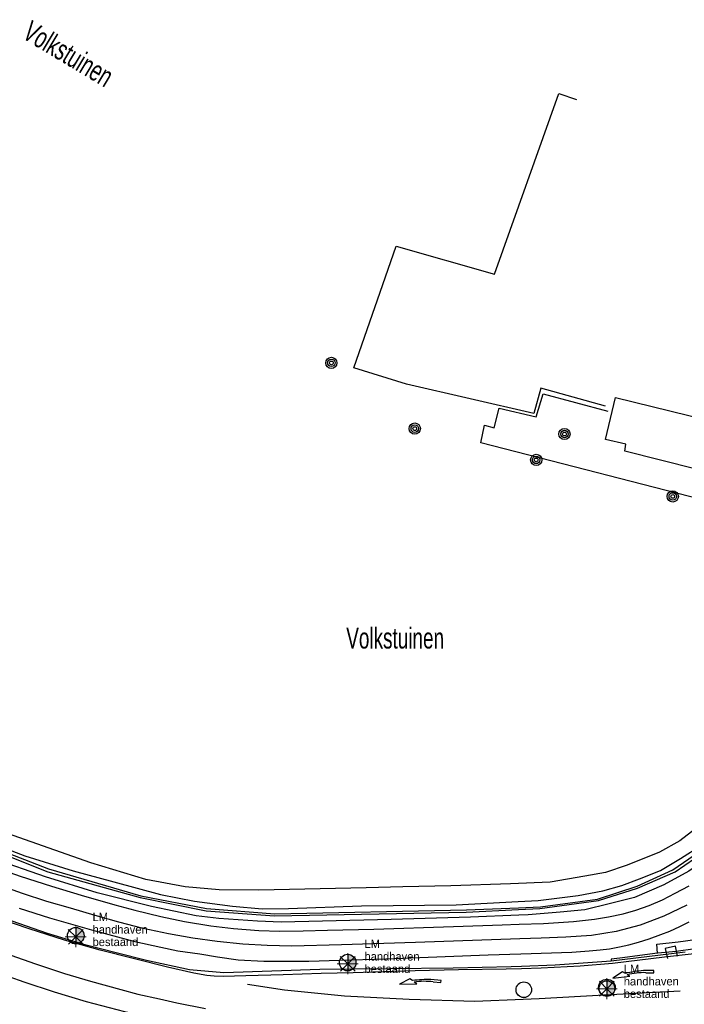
# Model space of a CAD drawing. Header units: metres. Extents: x 119757 to 244046, y 404148 to 811635.
# Tile 45 of 60: x 122390 to 122470, y 404572 to 404690. Entities that reach past the tile are written whole.
import ezdxf
from ezdxf.enums import TextEntityAlignment as Align

# ---------------------------------------------------------------- set-up
doc = ezdxf.new("R2010")
doc.units = ezdxf.units.M
doc.layers.get('0').update_dxf_attribs({"linetype": 'CONTINUOUS'})
doc.layers.add('# Ov Bestaande Symboliek', color=3, linetype='CONTINUOUS', lineweight=25)
doc.layers.add('# Ov Nieuwe Symboliek', color=1, linetype='CONTINUOUS', lineweight=30)
for name, color, linetype in [('B-AF-HAAG-GD', 74, 'CONTINUOUS'), ('B-AF-HEKW-GD', 47, 'Hekwerk'), ('B-BB-BORD-GD', 8, 'CONTINUOUS'), ('B-BP-BOOM-GD', 74, 'CONTINUOUS'), ('B-GB-BOUW-GD', 242, 'CONTINUOUS'), ('B-MK-BLOKLG-GD', 121, 'CONTINUOUS'), ('B-MK-PIJL-GD', 121, 'CONTINUOUS'), ('B-MK-STRP-GD', 121, 'CONTINUOUS'), ('B-MK-VLAK-GD', 121, 'CONTINUOUS'), ('B-OV-PAAL-GD', 63, 'CONTINUOUS'), ('B-TE-OND-GD', 8, 'CONTINUOUS'), ('B-TR-SLOO-GD', 142, 'CONTINUOUS'), ('B-VH-BNDH-GD', 13, 'CONTINUOUS'), ('B-VH-FPAD-GD', 13, 'CONTINUOUS'), ('B-VH-HFDR-GD', 13, 'CONTINUOUS'), ('B-VH-OVRG-GD', 13, 'CONTINUOUS'), ('B-VH-TROT-GD', 13, 'CONTINUOUS'), ('B-WT-KOLK-GD', 213, 'CONTINUOUS'), ('RBO-XX-VRI-PROV', 20, 'CONTINUOUS')]:
    doc.layers.add(name, color=color, linetype=linetype)
doc.styles.add('Lighting Proforma', font='txt', dxfattribs={"height": 1.25})
doc.linetypes.add('Hekwerk', pattern='A,4,-1,[1,dgnlstyle.shx,S=0.004,R=0,X=0,Y=0],-1', length=6)

# ---------------------------------------------------------------- blocks, each defined once
blk = doc.blocks.new('1227', base_point=(119758.533414, 404407.573336))
for points in [[(119759.495729, 404407.561367, 0), (119758.554763, 404407.717823, 0), (119758.516174, 404407.456657, 0), (119759.731195, 404407.276403, 0)], [(119763.533414, 404407.573336, 0), (119761.470975, 404407.659012, 0), (119761.746093, 404407.434731, 0)], [(119761.935907, 404407.247811, 0), (119762.26348, 404407.009415, 0), (119763.533414, 404407.573336, 0)]]:
    blk.add_polyline3d(points)
for centre, radius, start, end in [((119761.099999, 404416.011553), 8.601124, 259.250315, 274.307964), ((119761.000689, 404420.150004), 12.936043, 264.36815, 274.145845)]:
    blk.add_arc(centre, radius, start, end)
blk = doc.blocks.new('2701')
at = {"lineweight": 0}
for q in [(0.001, 0.497), (-0.353, 0.351), (0.355, 0.351), (-0.499, -0.003), (-0.352, -0.356), (0.501, -0.003), (0.001, -0.503), (0.355, -0.356)]:
    blk.add_line((0.001, -0.003), q, dxfattribs=at)
blk = doc.blocks.new('2901')
for radius in [0.27, 0.18, 0.09]:
    blk.add_circle((0, 0), radius)
blk = doc.blocks.new('3604')
at = {"flags": 128}
blk.add_lwpolyline([(-0.25, 0.25), (-0.25, -0.25), (0.25, -0.25), (0.25, 0.25)], dxfattribs=at)
blk = doc.blocks.new('2401')
blk.add_circle((0.001, -0.001), 0.375)
blk = doc.blocks.new('Mast 6.0 mtr.')
at = {"layer": '# Ov Nieuwe Symboliek'}
blk.add_hatch(color=1, dxfattribs=at).paths.add_polyline_path([(1, 0, 0.414214), (0, 1), (0, -1, 0.414214)])
at = {"layer": '# Ov Nieuwe Symboliek', "color": 1}
blk.add_line((0, 1), (0, -1), dxfattribs=at)
blk.add_circle((0, 0), 1, dxfattribs=at)
at = {"layer": '# Ov Bestaande Symboliek', "color": 5, "style": 'Lighting Proforma'}
for p in [(2.02, 2.25), (2.02, 0.75), (2.02, -0.75), (2.02, -2.25)]:
    blk.add_attdef('TEXT', text='', height=1, dxfattribs=at).set_placement(p, align=Align.MIDDLE_LEFT)

msp = doc.modelspace()

# ---------------------------------------------------------------- linework, layer by layer
at = {"layer": 'B-AF-HAAG-GD'}
msp.add_lwpolyline([(122504.3, 404626.68), (122499.24, 404621.61), (122493.38, 404615.39), (122481.25, 404602.72), (122475.6, 404596.99), (122473.23, 404594.53), (122470.99, 404592.93), (122469.08, 404591.44), (122466.63, 404590.09), (122462.76, 404588.53), (122460.12, 404587.66), (122457.66, 404587.19), (122453.47, 404586.5), (122448.72, 404586.27), (122441.55, 404586.06), (122435.78, 404585.91), (122431.39, 404585.79), (122418.48, 404585.52), (122413.73, 404585.57), (122409.65, 404585.92), (122404.91, 404586.8), (122398.29, 404588.8), (122386.77, 404592.86)], dxfattribs=at)
at = {"layer": 'B-AF-HEKW-GD'}
msp.add_lwpolyline([(122493.21, 404630.7), (122498.48, 404629.1), (122497.26, 404625.59), (122474.42, 404631.75), (122445.17, 404639.29), (122445.58, 404641.4), (122446.77, 404641.09), (122447.37, 404643.44), (122451.81, 404642.42), (122452.66, 404645.18), (122460.43, 404643.07)], dxfattribs=at)
at = {"layer": 'B-GB-BOUW-GD'}
msp.add_lwpolyline([(122461.33, 404644.72), (122485.49, 404638.81), (122494.14, 404636.61), (122492.64, 404630.62), (122483.89, 404632.89), (122462.45, 404638.28), (122462.59, 404639.12), (122460.15, 404639.69)], close=True, dxfattribs=at)
at = {"layer": 'B-MK-BLOKLG-GD'}
for points in [[(122450.25, 404572.37), (122444.45, 404572.13), (122436.56, 404572.38), (122428.77, 404572.79), (122421.58, 404573.49), (122417.11, 404574.19)], [(122469.1, 404573.4), (122459.96, 404572.9), (122452.16, 404572.45), (122450.25, 404572.37)]]:
    msp.add_lwpolyline(points, dxfattribs=at)
at = {"layer": 'B-MK-STRP-GD'}
for points in [[(122449.86, 404579.66), (122437.32, 404579.22), (122428.4, 404578.94), (122422.46, 404578.79), (122419.5, 404578.86), (122416.55, 404579.03), (122413.48, 404579.37), (122410.56, 404579.76), (122407.63, 404580.29), (122404.6, 404580.92), (122401.66, 404581.66), (122398.81, 404582.49), (122395.86, 404583.36), (122393.03, 404584.17), (122390.11, 404585.11), (122387.39, 404586.08)], [(122469.91, 404583.71), (122467.14, 404582.38), (122464.32, 404581.33), (122461.43, 404580.57), (122458.46, 404580.06), (122455.39, 404579.86), (122452.4, 404579.75), (122449.86, 404579.66)], [(122450.05, 404576.08), (122448.21, 404576.03), (122442.49, 404575.93), (122437.27, 404575.82), (122433.44, 404575.72), (122429.84, 404575.59), (122425.99, 404575.49), (122421.41, 404575.34), (122416.92, 404575.22), (122414.22, 404575.14), (122413.11, 404575.17), (122412.22, 404575.27), (122410.68, 404575.56), (122407.53, 404576.27), (122399.43, 404578.3), (122395.15, 404579.53), (122390.89, 404580.87), (122387.49, 404582.05)], [(122470.79, 404577.88), (122467.24, 404577.45), (122460.96, 404576.69), (122457.08, 404576.39), (122452.41, 404576.15), (122450.05, 404576.08)]]:
    msp.add_lwpolyline(points, dxfattribs=at)
at = {"layer": 'B-MK-VLAK-GD'}
for points in [[(122411.6, 404568.86), (122406.33, 404569.96), (122402.38, 404570.9), (122397.8, 404572.12), (122393.94, 404573.27), (122390.29, 404574.47), (122386.64, 404575.76), (122384.19, 404576.7), (122380.28, 404578.3), (122376.87, 404579.78), (122373.27, 404581.5), (122370.23, 404583.02), (122367.25, 404584.6), (122363.99, 404586.42), (122359.96, 404588.87), (122355.7, 404591.54), (122352.04, 404593.98), (122347.08, 404597.37), (122342.62, 404600.5)], [(122388.7, 404577.72), (122391.65, 404576.65), (122395.13, 404575.51), (122398.25, 404574.58), (122401.89, 404573.57), (122403.96, 404573.03), (122406.57, 404572.46), (122408.63, 404571.99), (122412.09, 404571.3)]]:
    msp.add_lwpolyline(points, dxfattribs=at)
at = {"layer": 'B-TR-SLOO-GD'}
for points in [[(122380.43, 404592.78), (122393.15, 404587.74), (122404.21, 404584.62), (122412.14, 404583.05), (122420.36, 404582.42), (122443.41, 404582.87), (122449.68, 404583.19), (122452.26, 404583.32), (122459.3, 404584.27), (122463.99, 404585.77), (122468.49, 404587.71), (122474.31, 404591.72), (122479.82, 404597), (122491.56, 404609.32), (122504.88, 404623.01), (122509.84, 404627.58), (122515.7, 404631.42), (122516.81, 404632.1), (122516.51, 404632.31)], [(122380.6, 404592.97), (122393.2, 404588.07), (122404.3, 404584.83), (122412.18, 404583.31), (122420.41, 404582.66), (122443.42, 404583.14), (122449.67, 404583.41), (122452.31, 404583.53), (122459.18, 404584.45), (122463.95, 404586.02), (122468.23, 404587.95), (122474.1, 404592.02), (122479.58, 404597.08), (122491.39, 404609.56), (122504.65, 404623.24), (122509.65, 404627.79), (122515.44, 404631.84), (122516.51, 404632.31)], [(122513.65, 404629.37), (122511.17, 404627.71), (122508.93, 404625.96), (122506.62, 404623.96), (122505.11, 404622.5), (122502.32, 404619.59), (122497.93, 404615.05), (122492.6, 404609.4), (122487.77, 404604.27), (122483.12, 404599.29), (122480.84, 404596.83), (122477.51, 404593.72), (122474.84, 404591.27), (122472.65, 404589.54), (122470.13, 404587.79), (122467.13, 404586.16), (122463.62, 404584.65), (122460.59, 404583.87), (122457.64, 404583.14), (122454.7, 404582.87), (122450.84, 404582.55), (122449.71, 404582.51)], [(122449.63, 404584.14), (122452.06, 404584.27), (122456.85, 404584.86), (122459.82, 404585.43), (122462.09, 404586.1), (122464.22, 404586.88), (122466.76, 404587.89), (122469.15, 404589.32), (122471.69, 404590.92), (122473.26, 404592.09), (122475.14, 404593.77), (122478.05, 404596.57), (122484.28, 404603.13), (122489.88, 404609.04), (122497.41, 404616.73), (122503.92, 404623.62)], [(122385.65, 404591.45), (122390.37, 404589.65), (122396.16, 404587.83), (122401.06, 404586.52), (122406.67, 404585.01), (122410.75, 404584.19), (122415.31, 404583.59), (122418.89, 404583.29), (122422.05, 404583.33), (122430.84, 404583.62), (122442.2, 404583.74), (122449.63, 404584.14)], [(122410.96, 404582.45), (122405.6, 404583.55), (122399.08, 404585.22), (122392.87, 404587.14), (122386.6, 404589.3)], [(122449.71, 404582.51), (122443.93, 404582.29), (122434.39, 404582.01), (122426.14, 404581.81), (122421.17, 404581.68), (122418.33, 404581.78), (122413.68, 404582.1), (122410.96, 404582.45)]]:
    msp.add_lwpolyline(points, dxfattribs=at)
at = {"layer": 'B-VH-BNDH-GD'}
msp.add_lwpolyline([(122470.93, 404578.46), (122468.63, 404578.15), (122466.44, 404577.95), (122466.39, 404577.94), (122461.84, 404577.36), (122460.8, 404577.22), (122460.8, 404576.97)], dxfattribs=at)
at = {"layer": 'B-VH-FPAD-GD'}
for points in [[(122386.49, 404588.36), (122389.81, 404587.21), (122393.57, 404585.99), (122397.16, 404584.9), (122401.18, 404583.74), (122403.58, 404583.12), (122406.71, 404582.35), (122409.55, 404581.76), (122412.72, 404581.24), (122415.46, 404580.92), (122418.48, 404580.69), (122421.02, 404580.6), (122423.8, 404580.62), (122426.73, 404580.7), (122432.31, 404580.85), (122441.86, 404581.17), (122447.72, 404581.35), (122449.77, 404581.42)], [(122449.77, 404581.42), (122452.7, 404581.52), (122456.29, 404581.74), (122458.82, 404582.03), (122460.49, 404582.3), (122462.25, 404582.66), (122463.78, 404583.12), (122465.4, 404583.68), (122466.99, 404584.37), (122468.5, 404585.14), (122470.19, 404586.05)], [(122389.69, 404583.37), (122393.34, 404582.2), (122398.37, 404580.74), (122403.6, 404579.36), (122406.71, 404578.69), (122408.74, 404578.23), (122411.38, 404577.85), (122413.53, 404577.51), (122416.01, 404577.14), (122419.1, 404577), (122421.58, 404576.97), (122424.49, 404576.97), (122428.19, 404577.12), (122433.76, 404577.28), (122440.89, 404577.53), (122446.06, 404577.73), (122449.96, 404577.87)], [(122449.96, 404577.87), (122456.09, 404578.05), (122458.16, 404578.21), (122459.51, 404578.33), (122460.6, 404578.46), (122461.81, 404578.7), (122462.96, 404578.94), (122464.09, 404579.26), (122465.4, 404579.67), (122466.77, 404580.18), (122467.86, 404580.61), (122469.06, 404581.14), (122470.19, 404581.7)]]:
    msp.add_lwpolyline(points, dxfattribs=at)
at = {"layer": 'B-VH-HFDR-GD'}
for points in [[(122450.04, 404576.33), (122448.79, 404576.29), (122441.84, 404576.15), (122434.17, 404576.06), (122425.83, 404575.97), (122414.28, 404575.59), (122410.16, 404575.94), (122404.98, 404577.07), (122401.35, 404577.99), (122397.76, 404578.91), (122393.1, 404580.33), (122388.86, 404581.79)], [(122469.72, 404578.06), (122460.8, 404576.97), (122454.11, 404576.49), (122450.04, 404576.33)]]:
    msp.add_lwpolyline(points, dxfattribs=at)
at = {"layer": 'B-VH-OVRG-GD'}
msp.add_lwpolyline([(122460.12, 404643.7), (122452.35, 404645.84), (122451.53, 404642.82), (122436.23, 404646.33), (122429.91, 404648.29), (122434.99, 404662.93), (122446.81, 404659.57), (122454.52, 404681.26), (122456.65, 404680.53)], dxfattribs=at)
at = {"layer": 'B-VH-TROT-GD'}
msp.add_lwpolyline([(122466.39, 404577.94), (122466.29, 404579.02), (122468.86, 404579.3), (122470.91, 404579.6)], dxfattribs=at)

# ---------------------------------------------------------------- block references
at = {"layer": 'B-BB-BORD-GD', "xscale": 2.5, "yscale": 2.5, "zscale": 2.5}
for p in [(122450.32, 404573.56), (122460.3, 404573.69)]:
    msp.add_blockref('2401', p, dxfattribs=at)
at = {"layer": 'B-BP-BOOM-GD', "xscale": 2.5, "yscale": 2.5, "zscale": 2.5}
for p in [(122427.2, 404648.89), (122437.22, 404640.99), (122455.21, 404640.34), (122451.81, 404637.23), (122468.22, 404632.84)]:
    msp.add_blockref('2901', p, dxfattribs=at)
at = {"layer": 'B-MK-PIJL-GD'}
for p, rotation in [((122465.94, 404575.75), 189.401873), ((122440.38, 404574.55), 183.700045)]:
    msp.add_blockref('1227', p, dxfattribs=dict(at, rotation=rotation))
at = {"layer": 'B-OV-PAAL-GD', "xscale": 2.5, "yscale": 2.5, "zscale": 2.5}
for p in [(122396.48, 404579.93), (122429.16, 404576.69), (122460.3, 404573.69)]:
    msp.add_blockref('2701', p, dxfattribs=at)
at = {"layer": 'B-WT-KOLK-GD', "xscale": 2.5, "yscale": 2.5, "zscale": 2.5, "rotation": 192.562256}
msp.add_blockref('3604', (122468.06, 404578.05), dxfattribs=at)
at = {"layer": 'RBO-XX-VRI-PROV', "color": 0}
ref = msp.add_blockref('Mast 6.0 mtr.', (122396.49, 404580.05), dxfattribs=at)
ref.add_attrib('TEXT', 'LM', dxfattribs={"layer": '# Ov Bestaande Symboliek', "color": 5, "height": 1, "style": 'Lighting Proforma'}).set_placement((122398.51, 404582.3), align=Align.MIDDLE_LEFT)
ref.add_attrib('TEXT', 'handhaven', dxfattribs={"layer": '# Ov Bestaande Symboliek', "color": 5, "height": 1, "style": 'Lighting Proforma'}).set_placement((122398.51, 404580.8), align=Align.MIDDLE_LEFT)
ref.add_attrib('TEXT', 'bestaand', dxfattribs={"layer": '# Ov Bestaande Symboliek', "color": 5, "height": 1, "style": 'Lighting Proforma'}).set_placement((122398.51, 404579.3), align=Align.MIDDLE_LEFT)
ref = msp.add_blockref('Mast 6.0 mtr.', (122429.16, 404576.81), dxfattribs=at)
ref.add_attrib('TEXT', 'LM', dxfattribs={"layer": '# Ov Bestaande Symboliek', "color": 5, "height": 1, "style": 'Lighting Proforma'}).set_placement((122431.18, 404579.06), align=Align.MIDDLE_LEFT)
ref.add_attrib('TEXT', 'handhaven', dxfattribs={"layer": '# Ov Bestaande Symboliek', "color": 5, "height": 1, "style": 'Lighting Proforma'}).set_placement((122431.18, 404577.56), align=Align.MIDDLE_LEFT)
ref.add_attrib('TEXT', 'bestaand', dxfattribs={"layer": '# Ov Bestaande Symboliek', "color": 5, "height": 1, "style": 'Lighting Proforma'}).set_placement((122431.18, 404576.06), align=Align.MIDDLE_LEFT)
ref = msp.add_blockref('Mast 6.0 mtr.', (122460.3, 404573.82), dxfattribs=at)
ref.add_attrib('TEXT', 'LM', dxfattribs={"layer": '# Ov Bestaande Symboliek', "color": 5, "height": 1, "style": 'Lighting Proforma'}).set_placement((122462.33, 404576.07), align=Align.MIDDLE_LEFT)
ref.add_attrib('TEXT', 'handhaven', dxfattribs={"layer": '# Ov Bestaande Symboliek', "color": 5, "height": 1, "style": 'Lighting Proforma'}).set_placement((122462.33, 404574.57), align=Align.MIDDLE_LEFT)
ref.add_attrib('TEXT', 'bestaand', dxfattribs={"layer": '# Ov Bestaande Symboliek', "color": 5, "height": 1, "style": 'Lighting Proforma'}).set_placement((122462.33, 404573.07), align=Align.MIDDLE_LEFT)

# ---------------------------------------------------------------- texts
at = {"layer": 'B-TE-OND-GD', "width": 0.68}
msp.add_text('Volkstuinen', height=2.5, rotation=329.0362, dxfattribs=at).set_placement((122389.93, 404687.99))
msp.add_text('Volkstuinen', height=2.5, dxfattribs=at).set_placement((122428.99, 404614.56))

doc.saveas('drawing.dxf')
